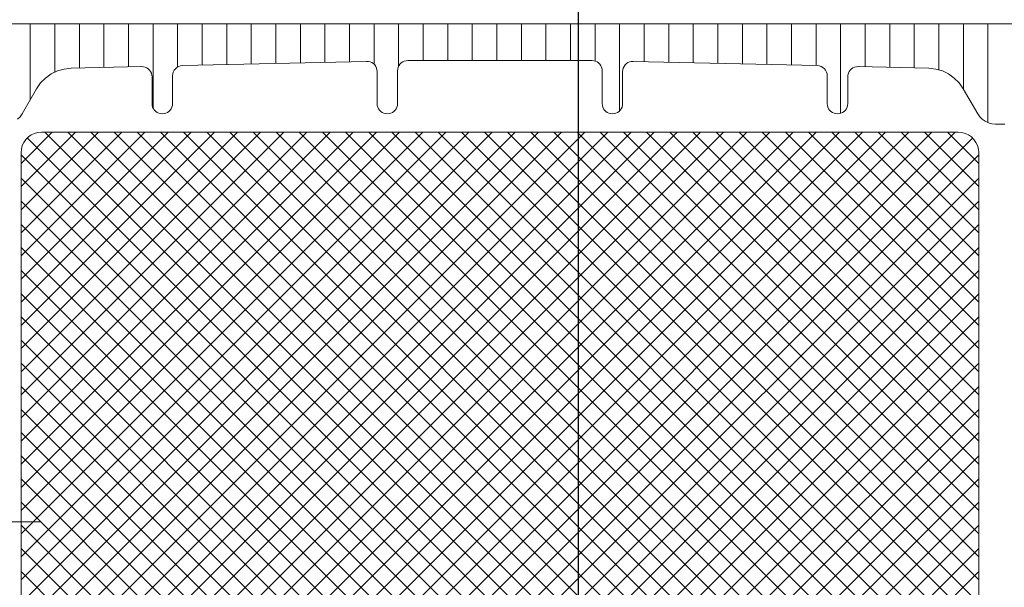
# Model space of a CAD drawing. Header units: metres. Extents: x 69 to 122.5, y -21.4 to -4.6.
# Tile 131 of 250: x 77.3527 to 77.4008, y -12.2537 to -12.2259. Entities that reach past the tile are written whole.
import ezdxf

# ---------------------------------------------------------------- set-up
doc = ezdxf.new("R2010")
doc.units = ezdxf.units.M
doc.header["$LTSCALE"] = 0.02
doc.linetypes.add('center-3', pattern=[5.97125, 2.81, -1.405, 0.35125, -1.405])
doc.linetypes.add('ISO-08 Lang kurz gestrichelt', pattern=[9.144, 6.096, -0.762, 1.524, -0.762])
doc.layers.add('026_Fensterarbeiten-330 allg.', color=7, linetype='Continuous', lineweight=9)
doc.layers.add('032_Metallarbeiten-Fenster', color=7, linetype='Continuous', lineweight=5)

msp = doc.modelspace()

# ---------------------------------------------------------------- linework, layer by layer
at = {"layer": '026_Fensterarbeiten-330 allg.', "linetype": 'center-3', "lineweight": 25}
msp.add_line((77.38, -12.279409), (77.38, -12.178933), dxfattribs=at)
at = {"layer": '032_Metallarbeiten-Fenster', "color": 251, "linetype": 'Continuous', "lineweight": 9, "true_color": 0x555555}
for p, q in [((77.3532, -12.229818), (77.3532, -12.226115)), ((77.3544, -12.22848), (77.3544, -12.226115)), ((77.3556, -12.228279), (77.3556, -12.226115)), ((77.3568, -12.228251), (77.3568, -12.226115)), ((77.358, -12.228223), (77.358, -12.226115)), ((77.3592, -12.230228), (77.3592, -12.226115)), ((77.3604, -12.228231), (77.3604, -12.226115)), ((77.3616, -12.228139), (77.3616, -12.226115)), ((77.3628, -12.228111), (77.3628, -12.226115)), ((77.364, -12.228083), (77.364, -12.226115)), ((77.3652, -12.228054), (77.3652, -12.226115)), ((77.3664, -12.228026), (77.3664, -12.226115)), ((77.3676, -12.227998), (77.3676, -12.226115)), ((77.3688, -12.22797), (77.3688, -12.226115)), ((77.37, -12.228096), (77.37, -12.226115)), ((77.3712, -12.228202), (77.3712, -12.226115)), ((77.3724, -12.227915), (77.3724, -12.226115)), ((77.3736, -12.227915), (77.3736, -12.226115)), ((77.3748, -12.227915), (77.3748, -12.226115)), ((77.376, -12.227915), (77.376, -12.226115)), ((77.3772, -12.227915), (77.3772, -12.226115)), ((77.3784, -12.227915), (77.3784, -12.226115)), ((77.3796, -12.227915), (77.3796, -12.226115)), ((77.3808, -12.22794), (77.3808, -12.226115)), ((77.382, -12.23037), (77.382, -12.226115)), ((77.3832, -12.227963), (77.3832, -12.226115)), ((77.3844, -12.227991), (77.3844, -12.226115)), ((77.3856, -12.228019), (77.3856, -12.226115)), ((77.3868, -12.228047), (77.3868, -12.226115)), ((77.388, -12.228076), (77.388, -12.226115)), ((77.3892, -12.228104), (77.3892, -12.226115)), ((77.3904, -12.228132), (77.3904, -12.226115)), ((77.3916, -12.22816), (77.3916, -12.226115)), ((77.3928, -12.230491), (77.3928, -12.226115)), ((77.394, -12.228216), (77.394, -12.226115)), ((77.3952, -12.228244), (77.3952, -12.226115)), ((77.3964, -12.228272), (77.3964, -12.226115)), ((77.3976, -12.228369), (77.3976, -12.226115)), ((77.3988, -12.229298), (77.3988, -12.226115)), ((77.4, -12.230942), (77.4, -12.226115)), ((77.35275, -12.232939), (77.354274, -12.231415)), ((77.35275, -12.234071), (77.355405, -12.231415)), ((77.35275, -12.235202), (77.356537, -12.231415)), ((77.35275, -12.236333), (77.357668, -12.231415)), ((77.35275, -12.237465), (77.358799, -12.231415)), ((77.35275, -12.238596), (77.359931, -12.231415)), ((77.35275, -12.239727), (77.361062, -12.231415)), ((77.35275, -12.240859), (77.362194, -12.231415)), ((77.35275, -12.24199), (77.363325, -12.231415)), ((77.35275, -12.243122), (77.364456, -12.231415)), ((77.35275, -12.244253), (77.365588, -12.231415)), ((77.35275, -12.245384), (77.366719, -12.231415)), ((77.35275, -12.246516), (77.36785, -12.231415)), ((77.35275, -12.247647), (77.368982, -12.231415)), ((77.35275, -12.248778), (77.370113, -12.231415)), ((77.35275, -12.24991), (77.371245, -12.231415)), ((77.35275, -12.251041), (77.372376, -12.231415)), ((77.35275, -12.252173), (77.373507, -12.231415)), ((77.35275, -12.253304), (77.374639, -12.231415)), ((77.35275, -12.254435), (77.37577, -12.231415)), ((77.35275, -12.255567), (77.376901, -12.231415)), ((77.35275, -12.256698), (77.378033, -12.231415)), ((77.35275, -12.257829), (77.379164, -12.231415)), ((77.35275, -12.258961), (77.380296, -12.231415)), ((77.35275, -12.260092), (77.381427, -12.231415)), ((77.35275, -12.261223), (77.382558, -12.231415)), ((77.35275, -12.262355), (77.38369, -12.231415)), ((77.35275, -12.263486), (77.384821, -12.231415)), ((77.35275, -12.264618), (77.385952, -12.231415)), ((77.35275, -12.265749), (77.387084, -12.231415)), ((77.35275, -12.26688), (77.388215, -12.231415)), ((77.35275, -12.270274), (77.391609, -12.231415)), ((77.352774, -12.267988), (77.389346, -12.231415)), ((77.353106, -12.27105), (77.392741, -12.231415)), ((77.35352, -12.271767), (77.393872, -12.231415)), ((77.35353, -12.268363), (77.390478, -12.231415)), ((77.353903, -12.231415), (77.395603, -12.273115)), ((77.353969, -12.272449), (77.395003, -12.231415)), ((77.354623, -12.272927), (77.396135, -12.231415)), ((77.355034, -12.231415), (77.396734, -12.273115)), ((77.355566, -12.273115), (77.397266, -12.231415)), ((77.356166, -12.231415), (77.397677, -12.272926)), ((77.356697, -12.273115), (77.398397, -12.231415)), ((77.357297, -12.231415), (77.398331, -12.272449)), ((77.358428, -12.231415), (77.39878, -12.271767)), ((77.35956, -12.231415), (77.399194, -12.271049)), ((77.360691, -12.231415), (77.399549, -12.270274)), ((77.361822, -12.231415), (77.39877, -12.268363)), ((77.362954, -12.231415), (77.399526, -12.267987)), ((77.364085, -12.231415), (77.39955, -12.26688)), ((77.365216, -12.231415), (77.39955, -12.265749)), ((77.366348, -12.231415), (77.39955, -12.264618)), ((77.367479, -12.231415), (77.39955, -12.263486)), ((77.368611, -12.231415), (77.39955, -12.262355)), ((77.369742, -12.231415), (77.39955, -12.261223)), ((77.370873, -12.231415), (77.39955, -12.260092)), ((77.372005, -12.231415), (77.39955, -12.258961)), ((77.373136, -12.231415), (77.39955, -12.257829)), ((77.374267, -12.231415), (77.39955, -12.256698)), ((77.375399, -12.231415), (77.39955, -12.255567)), ((77.37653, -12.231415), (77.39955, -12.254435)), ((77.377662, -12.231415), (77.39955, -12.253304)), ((77.378793, -12.231415), (77.39955, -12.252173)), ((77.379924, -12.231415), (77.39955, -12.251041)), ((77.381056, -12.231415), (77.39955, -12.24991)), ((77.382187, -12.231415), (77.39955, -12.248778)), ((77.383318, -12.231415), (77.39955, -12.247647)), ((77.38445, -12.231415), (77.39955, -12.246516)), ((77.385581, -12.231415), (77.39955, -12.245384)), ((77.386713, -12.231415), (77.39955, -12.244253)), ((77.387844, -12.231415), (77.39955, -12.243122)), ((77.388975, -12.231415), (77.39955, -12.24199)), ((77.390107, -12.231415), (77.39955, -12.240859)), ((77.391238, -12.231415), (77.39955, -12.239727)), ((77.392369, -12.231415), (77.39955, -12.238596)), ((77.393501, -12.231415), (77.39955, -12.237465)), ((77.394632, -12.231415), (77.39955, -12.236333)), ((77.395763, -12.231415), (77.39955, -12.235202)), ((77.396895, -12.231415), (77.39955, -12.234071)), ((77.398026, -12.231415), (77.39955, -12.232939)), ((77.353056, -12.2317), (77.394471, -12.273115)), ((77.357829, -12.273115), (77.399244, -12.2317)), ((77.35275, -12.232525), (77.39334, -12.273115)), ((77.35896, -12.273115), (77.39955, -12.232525)), ((77.35275, -12.233656), (77.392209, -12.273115)), ((77.360092, -12.273115), (77.39955, -12.233656)), ((77.35275, -12.234788), (77.391077, -12.273115)), ((77.361223, -12.273115), (77.39955, -12.234788)), ((77.35275, -12.235919), (77.389946, -12.273115)), ((77.362354, -12.273115), (77.39955, -12.235919)), ((77.35275, -12.23705), (77.388815, -12.273115)), ((77.363486, -12.273115), (77.39955, -12.23705)), ((77.35275, -12.238182), (77.387683, -12.273115)), ((77.364617, -12.273115), (77.39955, -12.238182)), ((77.35275, -12.239313), (77.386552, -12.273115)), ((77.365748, -12.273115), (77.39955, -12.239313)), ((77.35275, -12.240445), (77.38542, -12.273115)), ((77.36688, -12.273115), (77.39955, -12.240445)), ((77.35275, -12.241576), (77.384289, -12.273115)), ((77.368011, -12.273115), (77.39955, -12.241576)), ((77.35275, -12.242707), (77.383158, -12.273115)), ((77.369143, -12.273115), (77.39955, -12.242707)), ((77.35275, -12.243839), (77.382026, -12.273115)), ((77.370274, -12.273115), (77.39955, -12.243839)), ((77.35275, -12.24497), (77.380895, -12.273115)), ((77.371405, -12.273115), (77.39955, -12.24497)), ((77.35275, -12.246101), (77.379764, -12.273115)), ((77.372537, -12.273115), (77.39955, -12.246101)), ((77.35275, -12.247233), (77.378632, -12.273115)), ((77.373668, -12.273115), (77.39955, -12.247233)), ((77.35275, -12.248364), (77.377501, -12.273115)), ((77.374799, -12.273115), (77.39955, -12.248364)), ((77.35275, -12.249496), (77.376369, -12.273115)), ((77.375931, -12.273115), (77.39955, -12.249496)), ((77.35275, -12.250627), (77.375238, -12.273115)), ((77.377062, -12.273115), (77.39955, -12.250627)), ((77.35275, -12.251758), (77.374107, -12.273115)), ((77.378193, -12.273115), (77.39955, -12.251758)), ((77.35275, -12.25289), (77.372975, -12.273115)), ((77.379325, -12.273115), (77.39955, -12.25289))]:
    msp.add_line(p, q, dxfattribs=at)
at = {"layer": '032_Metallarbeiten-Fenster', "color": 7, "linetype": 'ISO-08 Lang kurz gestrichelt', "lineweight": 5}
msp.add_line((77.343731, -12.250459), (77.353731, -12.250459), dxfattribs=at)
at = {"layer": '032_Metallarbeiten-Fenster', "linetype": 'Continuous', "lineweight": 13}
for points in [[(77.35111, -12.226115), (77.40119, -12.226115)], [(77.400821, -12.231015), (77.400369, -12.231015), (77.400369, -12.231015), (77.400195, -12.231), (77.400027, -12.230955), (77.399869, -12.230881), (77.399726, -12.230781), (77.399603, -12.230658), (77.399503, -12.230515), (77.398794, -12.229288), (77.398794, -12.229288), (77.398599, -12.229009), (77.39836, -12.228766), (77.398082, -12.228568), (77.397775, -12.22842), (77.397448, -12.228326), (77.397109, -12.228289), (77.393662, -12.228208), (77.393662, -12.228208), (77.393574, -12.228214), (77.393488, -12.228235), (77.393407, -12.228271), (77.393334, -12.228321), (77.39327, -12.228383), (77.393219, -12.228455), (77.393181, -12.228535), (77.393158, -12.22862), (77.39315, -12.228708), (77.39315, -12.230015), (77.39315, -12.230015), (77.393143, -12.230102), (77.39312, -12.230186), (77.393083, -12.230265), (77.393033, -12.230337), (77.392972, -12.230398), (77.3929, -12.230448), (77.392821, -12.230485), (77.392737, -12.230508), (77.39265, -12.230515), (77.39265, -12.230515), (77.392563, -12.230508), (77.392479, -12.230485), (77.3924, -12.230448), (77.392329, -12.230398), (77.392267, -12.230337), (77.392217, -12.230265), (77.39218, -12.230186), (77.392158, -12.230102), (77.39215, -12.230015), (77.39215, -12.228661), (77.39215, -12.228661), (77.392141, -12.228565), (77.392113, -12.228473), (77.392068, -12.228387), (77.392008, -12.228312), (77.391934, -12.22825), (77.39185, -12.228203), (77.391758, -12.228173), (77.391662, -12.228161), (77.382662, -12.227951), (77.382662, -12.227951), (77.382574, -12.227956), (77.382488, -12.227978), (77.382407, -12.228014), (77.382334, -12.228063), (77.38227, -12.228125), (77.382219, -12.228197), (77.382181, -12.228277), (77.382158, -12.228362), (77.38215, -12.22845), (77.38215, -12.230015), (77.38215, -12.230015), (77.382143, -12.230102), (77.38212, -12.230186), (77.382083, -12.230265), (77.382033, -12.230337), (77.381972, -12.230398), (77.3819, -12.230448), (77.381821, -12.230485), (77.381737, -12.230508), (77.38165, -12.230515), (77.38165, -12.230515), (77.381563, -12.230508), (77.381479, -12.230485), (77.3814, -12.230448), (77.381329, -12.230398), (77.381267, -12.230337), (77.381217, -12.230265), (77.38118, -12.230186), (77.381158, -12.230102), (77.38115, -12.230015), (77.38115, -12.228415), (77.38115, -12.228415), (77.381143, -12.228328), (77.38112, -12.228244), (77.381083, -12.228165), (77.381033, -12.228094), (77.380972, -12.228032), (77.3809, -12.227982), (77.380821, -12.227945), (77.380737, -12.227923), (77.38065, -12.227915), (77.37165, -12.227915), (77.37165, -12.227915), (77.371563, -12.227923), (77.371479, -12.227945), (77.3714, -12.227982), (77.371329, -12.228032), (77.371267, -12.228094), (77.371217, -12.228165), (77.37118, -12.228244), (77.371158, -12.228328), (77.37115, -12.228415), (77.37115, -12.230015), (77.37115, -12.230015), (77.371143, -12.230102), (77.37112, -12.230186), (77.371083, -12.230265), (77.371033, -12.230337), (77.370972, -12.230398), (77.3709, -12.230448), (77.370821, -12.230485), (77.370737, -12.230508), (77.37065, -12.230515), (77.37065, -12.230515), (77.370563, -12.230508), (77.370479, -12.230485), (77.3704, -12.230448), (77.370329, -12.230398), (77.370267, -12.230337), (77.370217, -12.230265), (77.37018, -12.230186), (77.370158, -12.230102), (77.37015, -12.230015), (77.37015, -12.22845), (77.37015, -12.22845), (77.370142, -12.228362), (77.370119, -12.228277), (77.370081, -12.228197), (77.37003, -12.228125), (77.369966, -12.228063), (77.369893, -12.228014), (77.369813, -12.227978), (77.369727, -12.227956), (77.369638, -12.227951), (77.360638, -12.228161), (77.360638, -12.228161), (77.360543, -12.228173), (77.360451, -12.228203), (77.360366, -12.22825), (77.360292, -12.228312), (77.360232, -12.228387), (77.360187, -12.228473), (77.360159, -12.228565), (77.36015, -12.228661), (77.36015, -12.230015), (77.36015, -12.230015), (77.360143, -12.230102), (77.36012, -12.230186), (77.360083, -12.230265), (77.360033, -12.230337), (77.359972, -12.230398), (77.3599, -12.230448), (77.359821, -12.230485), (77.359737, -12.230508), (77.35965, -12.230515), (77.35965, -12.230515), (77.359563, -12.230508), (77.359479, -12.230485), (77.3594, -12.230448), (77.359329, -12.230398), (77.359267, -12.230337), (77.359217, -12.230265), (77.35918, -12.230186), (77.359158, -12.230102), (77.35915, -12.230015), (77.35915, -12.228708), (77.35915, -12.228708), (77.359142, -12.22862), (77.359119, -12.228535), (77.359081, -12.228455), (77.35903, -12.228383), (77.358966, -12.228321), (77.358893, -12.228271), (77.358813, -12.228235), (77.358727, -12.228214), (77.358638, -12.228208), (77.355191, -12.228289), (77.355191, -12.228289), (77.354852, -12.228326), (77.354525, -12.22842), (77.354218, -12.228568), (77.353941, -12.228766), (77.353701, -12.229009), (77.353506, -12.229288), (77.352798, -12.230515), (77.352798, -12.230515), (77.352698, -12.230658), (77.352574, -12.230781)], [(77.35275, -12.267871), (77.35275, -12.232415), (77.35275, -12.232415), (77.352765, -12.232241), (77.35281, -12.232073), (77.352884, -12.231915), (77.352984, -12.231772), (77.353107, -12.231649), (77.35325, -12.231549), (77.353408, -12.231475), (77.353576, -12.23143), (77.35375, -12.231415), (77.39855, -12.231415), (77.39855, -12.231415), (77.398724, -12.23143), (77.398892, -12.231475), (77.39905, -12.231549), (77.399193, -12.231649), (77.399316, -12.231772), (77.399416, -12.231915), (77.39949, -12.232073), (77.399535, -12.232241), (77.39955, -12.232415), (77.39955, -12.267871)]]:
    msp.add_lwpolyline(points, dxfattribs=at)
at = {"layer": '032_Metallarbeiten-Fenster', "lineweight": 13}
for points in [[(77.35111, -12.226115), (77.40119, -12.226115)], [(77.400821, -12.231015), (77.400369, -12.231015), (77.400369, -12.231015), (77.400195, -12.231), (77.400027, -12.230955), (77.399869, -12.230881), (77.399726, -12.230781), (77.399603, -12.230658), (77.399503, -12.230515), (77.398794, -12.229288), (77.398794, -12.229288), (77.398599, -12.229009), (77.39836, -12.228766), (77.398082, -12.228568), (77.397775, -12.22842), (77.397448, -12.228326), (77.397109, -12.228289), (77.393662, -12.228208), (77.393662, -12.228208), (77.393574, -12.228214), (77.393488, -12.228235), (77.393407, -12.228271), (77.393334, -12.228321), (77.39327, -12.228383), (77.393219, -12.228455), (77.393181, -12.228535), (77.393158, -12.22862), (77.39315, -12.228708), (77.39315, -12.230015), (77.39315, -12.230015), (77.393143, -12.230102), (77.39312, -12.230186), (77.393083, -12.230265), (77.393033, -12.230337), (77.392972, -12.230398), (77.3929, -12.230448), (77.392821, -12.230485), (77.392737, -12.230508), (77.39265, -12.230515), (77.39265, -12.230515), (77.392563, -12.230508), (77.392479, -12.230485), (77.3924, -12.230448), (77.392329, -12.230398), (77.392267, -12.230337), (77.392217, -12.230265), (77.39218, -12.230186), (77.392158, -12.230102), (77.39215, -12.230015), (77.39215, -12.228661), (77.39215, -12.228661), (77.392141, -12.228565), (77.392113, -12.228473), (77.392068, -12.228387), (77.392008, -12.228312), (77.391934, -12.22825), (77.39185, -12.228203), (77.391758, -12.228173), (77.391662, -12.228161), (77.382662, -12.227951), (77.382662, -12.227951), (77.382574, -12.227956), (77.382488, -12.227978), (77.382407, -12.228014), (77.382334, -12.228063), (77.38227, -12.228125), (77.382219, -12.228197), (77.382181, -12.228277), (77.382158, -12.228362), (77.38215, -12.22845), (77.38215, -12.230015), (77.38215, -12.230015), (77.382143, -12.230102), (77.38212, -12.230186), (77.382083, -12.230265), (77.382033, -12.230337), (77.381972, -12.230398), (77.3819, -12.230448), (77.381821, -12.230485), (77.381737, -12.230508), (77.38165, -12.230515), (77.38165, -12.230515), (77.381563, -12.230508), (77.381479, -12.230485), (77.3814, -12.230448), (77.381329, -12.230398), (77.381267, -12.230337), (77.381217, -12.230265), (77.38118, -12.230186), (77.381158, -12.230102), (77.38115, -12.230015), (77.38115, -12.228415), (77.38115, -12.228415), (77.381143, -12.228328), (77.38112, -12.228244), (77.381083, -12.228165), (77.381033, -12.228094), (77.380972, -12.228032), (77.3809, -12.227982), (77.380821, -12.227945), (77.380737, -12.227923), (77.38065, -12.227915), (77.37165, -12.227915), (77.37165, -12.227915), (77.371563, -12.227923), (77.371479, -12.227945), (77.3714, -12.227982), (77.371329, -12.228032), (77.371267, -12.228094), (77.371217, -12.228165), (77.37118, -12.228244), (77.371158, -12.228328), (77.37115, -12.228415), (77.37115, -12.230015), (77.37115, -12.230015), (77.371143, -12.230102), (77.37112, -12.230186), (77.371083, -12.230265), (77.371033, -12.230337), (77.370972, -12.230398), (77.3709, -12.230448), (77.370821, -12.230485), (77.370737, -12.230508), (77.37065, -12.230515), (77.37065, -12.230515), (77.370563, -12.230508), (77.370479, -12.230485), (77.3704, -12.230448), (77.370329, -12.230398), (77.370267, -12.230337), (77.370217, -12.230265), (77.37018, -12.230186), (77.370158, -12.230102), (77.37015, -12.230015), (77.37015, -12.22845), (77.37015, -12.22845), (77.370142, -12.228362), (77.370119, -12.228277), (77.370081, -12.228197), (77.37003, -12.228125), (77.369966, -12.228063), (77.369893, -12.228014), (77.369813, -12.227978), (77.369727, -12.227956), (77.369638, -12.227951), (77.360638, -12.228161), (77.360638, -12.228161), (77.360543, -12.228173), (77.360451, -12.228203), (77.360366, -12.22825), (77.360292, -12.228312), (77.360232, -12.228387), (77.360187, -12.228473), (77.360159, -12.228565), (77.36015, -12.228661), (77.36015, -12.230015), (77.36015, -12.230015), (77.360143, -12.230102), (77.36012, -12.230186), (77.360083, -12.230265), (77.360033, -12.230337), (77.359972, -12.230398), (77.3599, -12.230448), (77.359821, -12.230485), (77.359737, -12.230508), (77.35965, -12.230515), (77.35965, -12.230515), (77.359563, -12.230508), (77.359479, -12.230485), (77.3594, -12.230448), (77.359329, -12.230398), (77.359267, -12.230337), (77.359217, -12.230265), (77.35918, -12.230186), (77.359158, -12.230102), (77.35915, -12.230015), (77.35915, -12.228708), (77.35915, -12.228708), (77.359142, -12.22862), (77.359119, -12.228535), (77.359081, -12.228455), (77.35903, -12.228383), (77.358966, -12.228321), (77.358893, -12.228271), (77.358813, -12.228235), (77.358727, -12.228214), (77.358638, -12.228208), (77.355191, -12.228289), (77.355191, -12.228289), (77.354852, -12.228326), (77.354525, -12.22842), (77.354218, -12.228568), (77.353941, -12.228766), (77.353701, -12.229009), (77.353506, -12.229288), (77.352798, -12.230515), (77.352798, -12.230515), (77.352698, -12.230658), (77.352574, -12.230781)], [(77.35275, -12.257871), (77.35275, -12.232415), (77.35275, -12.232415), (77.352765, -12.232241), (77.35281, -12.232073), (77.352884, -12.231915), (77.352984, -12.231772), (77.353107, -12.231649), (77.35325, -12.231549), (77.353408, -12.231475), (77.353576, -12.23143), (77.35375, -12.231415), (77.39855, -12.231415), (77.39855, -12.231415), (77.398724, -12.23143), (77.398892, -12.231475), (77.39905, -12.231549), (77.399193, -12.231649), (77.399316, -12.231772), (77.399416, -12.231915), (77.39949, -12.232073), (77.399535, -12.232241), (77.39955, -12.232415), (77.39955, -12.257871)]]:
    msp.add_lwpolyline(points, dxfattribs=at)

doc.saveas('drawing.dxf')
